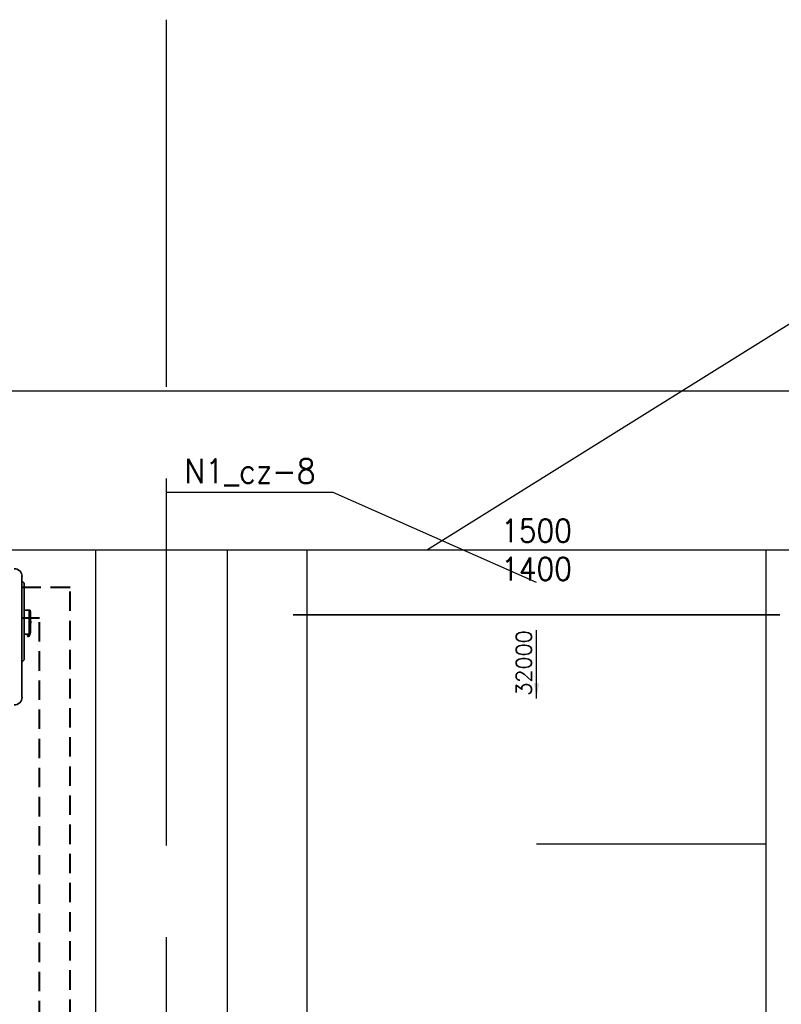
# Model space of a CAD drawing. Header units: millimetres. Extents: x -56303 to -45239, y -20463 to -4540.
# Tile 140 of 256: x -51670 to -51421, y -16006 to -15684. Entities that reach past the tile are written whole.
import ezdxf

# ---------------------------------------------------------------- set-up
doc = ezdxf.new("R2010")
doc.units = ezdxf.units.MM
doc.linetypes.add('ACAD_ISO02W100', pattern=[15, 12, -3])
doc.linetypes.add('DASHED2', pattern=[9.525, 6.35, -3.175])
for name, color, linetype in [('_HVAC_opis', 3, 'Continuous'), ('_HVAC_podkład', 8, 'Continuous'), ('FLUID-N1_cz', 7, 'Continuous'), ('FLUID-N1_cz-50-ARRDU', 7, 'Continuous'), ('FLUID-N1_cz-75-DIM', 7, 'Continuous'), ('FLUID-N1_cz-80-NUM', 7, 'Continuous')]:
    doc.layers.add(name, color=color, linetype=linetype)
for name, color, linetype, lineweight in [('_HVAC_urzadzenia', 220, 'Continuous', 35), ('HVAC_freon gaz', 180, 'DASHED2', 40), ('HVAC_freon_ciecz', 10, 'DASHED2', 40)]:
    doc.layers.add(name, color=color, linetype=linetype, lineweight=lineweight)
doc.styles.add('FDBES', font='simplex.shx')
doc.styles.add('OPIS1', font='ROMANS.SHX', dxfattribs={"width": 0.9})
doc.dimstyles.new('FDBES', dxfattribs={"dimscale": 50, "dimtxt": 4, "dimasz": 2.5, "dimexe": 0.8, "dimexo": 2, "dimgap": 1, "dimtad": 1, "dimdsep": 46, "dimtxsty": 'FDBES', "dimcen": 2.5, "dimclrd": 4, "dimclre": 5, "dimadec": 0, "dimazin": 0, "dimtfac": 1, "dimtmove": 0, "dimatfit": 3, "dimfxl": 1, "dimarcsym": 0})
doc.dimstyles.new('wymiar', dxfattribs={"dimtxt": 8, "dimasz": 5, "dimexe": 0.1, "dimexo": 0.1, "dimgap": 1, "dimtad": 1, "dimdec": 0, "dimlfac": 10, "dimdsep": 46, "dimtxsty": 'OPIS1', "dimblk": 'OBLIQUE', "dimcen": 10, "dimclrd": 256, "dimclre": 256, "dimadec": 0, "dimazin": 0, "dimtfac": 1, "dimtdec": 0, "dimtmove": 0, "dimatfit": 3, "dimfxl": 1, "dimarcsym": 0})

# ---------------------------------------------------------------- blocks, each defined once
blk = doc.blocks.new('*U41')
at = {"color": 132, "linetype": 'Continuous', "lineweight": -2}
for p, q in [((-1500, -795), (-1500, 795)), ((1500, 795), (1500, -795))]:
    blk.add_line(p, q, dxfattribs=at)
at = {"color": 0, "linetype": 'ByBlock', "lineweight": -2}
for p, q in [((-1500, 750), (1500, 750)), ((-1500, -750), (1500, -750))]:
    blk.add_line(p, q, dxfattribs=at)
at = {"color": 7, "linetype": 'Continuous'}
for p, q in [((0, 750), (0, 0)), ((-750, -750), (-750, 0)), ((750, -750), (750, 0))]:
    blk.add_line(p, q, dxfattribs=at)
blk = doc.blocks.new('*U67')
at = {"color": 132, "linetype": 'Continuous', "lineweight": -2}
for p, q in [((-106.5, -795), (-106.5, 795)), ((106.5, 795), (106.5, -795))]:
    blk.add_line(p, q, dxfattribs=at)
at = {"color": 0, "linetype": 'ByBlock', "lineweight": -2}
for p, q in [((-106.5, 750), (106.5, 750)), ((-106.5, -750), (106.5, -750))]:
    blk.add_line(p, q, dxfattribs=at)
blk = doc.blocks.new('A$C41852E73')
at = {"linetype": 'Continuous'}
for p, q in [((125.81, 49.15), (125.81, 9.7)), ((126.4, 47.05), (125.87, 47.58)), ((126.55, 46.7), (126.55, 42.68)), ((126.55, 42.68), (126.55, 26.13)), ((126.57, 38.11), (128.14, 38.15)), ((128.14, 38.15), (128.14, 38.07)), ((128.19, 38.07), (128.14, 38.07)), ((128.14, 31.24), (128.14, 37.21)), ((128.19, 38.15), (128.42, 38.15)), ((128.19, 37.21), (128.19, 38.15)), ((128.19, 37.21), (128.19, 31.24)), ((128.44, 31.24), (128.44, 37.21)), ((128.54, 34.57), (128.68, 34.57)), ((128.54, 34.23), (128.68, 34.23)), ((128.68, 33.89), (128.54, 33.89)), ((128.74, 34.55), (128.74, 34.55)), ((128.74, 33.92), (128.74, 34.55)), ((128.74, 33.91), (128.74, 33.91)), ((128.14, 30.3), (126.57, 30.34)), ((127.57, 30.26), (127.57, 30.29)), ((127.57, 29.89), (127.57, 30.26)), ((127.6, 30.32), (127.6, 30.32)), ((127.61, 30.26), (127.61, 29.89)), ((127.61, 29.89), (127.61, 29.89)), ((127.93, 30.28), (127.93, 29.89)), ((128.14, 31.24), (128.14, 30.3)), ((128.19, 30.39), (128.14, 30.39)), ((128.19, 30.3), (128.19, 31.24)), ((128.42, 30.31), (128.19, 30.3)), ((128.23, 29.89), (128.29, 29.89)), ((126.55, 26.13), (126.55, 22.11)), ((126.4, 21.76), (125.87, 21.23))]:
    blk.add_line(p, q, dxfattribs=at)
at = {"linetype": 'Continuous', "extrusion": (0, 0, -1)}
for centre, radius, start, end in [((-123.27, 49.15), 2.55, 90, 180), ((-126.58, 38.08), 0.03, 0, 88.5), ((-128.82, 33.86), 0.0998, 34.5298, 36.8699), ((-126.58, 30.37), 0.03, 271.5, 0), ((-127.54, 30.29), 0.03, 91.5, 180), ((-127.57, 30.29), 0.03, 91.5, 95), ((-127.93, 29.89), 0.359, 180, 340.9168), ((-127.64, 29.78), 0.0499, 340.9168, 47.8148), ((-128.4, 30.33), 0.0499, 200.7433, 219.4127), ((-126.05, 22.11), 0.499, 180, 225), ((-123.27, 9.7), 2.55, 180, 270)]:
    blk.add_arc(centre, radius, start, end, dxfattribs=at)
at = {"linetype": 'Continuous'}
for centre, radius, start, end in [((126.17, 47.88), 0.419, 212.9344, 225), ((126.05, 46.7), 0.499, 0, 45), ((127.99, 29.74), 0.2, 288.73, 292.5824), ((126.17, 20.93), 0.419, 135, 147.0656)]:
    blk.add_arc(centre, radius, start, end, dxfattribs=at)
for centre, major_axis, ratio, start_param, end_param in [((128.7, 34.52), (0, 0.0499), 0.999988, 5.357462, 6.283361), ((128.7, 33.94), (0, 0.0499), 0.999971, 3.14112, 4.114821), ((127.93, 29.89), (0.36, 0.002), 0.999744, 3.136887, 3.147275), ((127.58, 30.29), (0.0008, 0.0299), 1, 4.974552, 6.282945)]:
    blk.add_ellipse(centre, major_axis=major_axis, ratio=ratio, start_param=start_param, end_param=end_param, dxfattribs=at)
for points, degree in [([(128.45, 38.13), (128.45, 38.14), (128.44, 38.15), (128.42, 38.15)], 3), ([(128.45, 37.21), (128.45, 37.21), (128.44, 37.21), (128.42, 37.21)], 3), ([(128.52, 37.85), (128.5, 37.94), (128.48, 38.03), (128.45, 38.13)], 3), ([(128.45, 38.13), (128.45, 38.13), (128.45, 38.13), (128.45, 38.12)], 3), ([(128.54, 37.21), (128.54, 37.21), (128.51, 37.21), (128.45, 37.21)], 3), ([(128.54, 37.55), (128.54, 37.57), (128.54, 37.59), (128.54, 37.61)], 3), ([(128.54, 37.21), (128.54, 31.24)], 1), ([(128.14, 30.29), (128.15, 30.15), (128.29, 30.03), (128.29, 29.89)], 3), ([(128.19, 30.14), (128.19, 30.2), (128.19, 30.25), (128.19, 30.3)], 3), ([(128.44, 30.3), (128.38, 30.23), (128.35, 30.15), (128.33, 30.07)], 3), ([(128.45, 31.24), (128.45, 31.24), (128.44, 31.24), (128.42, 31.24)], 3), ([(128.45, 30.33), (128.45, 30.32), (128.44, 30.31), (128.42, 30.31)], 3), ([(128.44, 30.31), (128.44, 30.31), (128.43, 30.31), (128.42, 30.31)], 3), ([(128.44, 30.31), (128.45, 30.32), (128.45, 30.32), (128.45, 30.33)], 3), ([(128.54, 31.24), (128.54, 31.24), (128.51, 31.24), (128.45, 31.24)], 3), ([(128.45, 30.33), (128.47, 30.41), (128.49, 30.48), (128.51, 30.56)], 3), ([(128.45, 30.35), (128.45, 30.34), (128.45, 30.33), (128.45, 30.33)], 3), ([(128.45, 30.33), (128.45, 30.33), (128.45, 30.33), (128.45, 30.33)], 3), ([(128.54, 30.85), (128.54, 30.87), (128.54, 30.88), (128.54, 30.9)], 3)]:
    blk.add_open_spline(points, degree=degree, dxfattribs=at)
for points, degree, knots in [([(128.44, 37.21), (128.44, 37.3), (128.44, 37.39), (128.44, 37.62), (128.44, 37.76), (128.44, 37.99), (128.44, 38.07), (128.44, 38.12), (128.44, 38.13), (128.44, 38.14)], 3, [0, 0, 0, 0, 0.194833, 0.194833, 0.54886, 0.54886, 0.902887, 0.902887, 1, 1, 1, 1]), ([(128.54, 37.61), (128.54, 37.62), (128.54, 37.66), (128.53, 37.72), (128.53, 37.79), (128.51, 37.86), (128.5, 37.94), (128.48, 38.02), (128.46, 38.08), (128.45, 38.11)], 3, [0, 0, 0, 0, 0.102586, 0.230742, 0.38492, 0.517726, 0.66566, 0.829796, 1, 1, 1, 1]), ([(128.54, 37.55), (128.54, 37.55), (128.54, 37.53), (128.54, 37.5), (128.54, 37.4), (128.54, 37.34), (128.54, 37.28), (128.54, 37.21)], 2, [0, 0, 0, 0.25, 0.25, 0.5, 0.75, 0.75, 1, 1, 1]), ([(128.68, 34.57), (128.68, 34.57), (128.69, 34.57), (128.7, 34.57), (128.7, 34.57), (128.7, 34.57)], 3, [0, 0, 0, 0, 0.502921, 0.502921, 1, 1, 1, 1]), ([(128.7, 33.89), (128.7, 33.89), (128.7, 33.89), (128.69, 33.89), (128.68, 33.89), (128.68, 33.89)], 3, [0, 0, 0, 0, 0.230023, 0.230023, 1, 1, 1, 1]), ([(128.72, 34.23), (128.72, 34.29), (128.73, 34.34), (128.73, 34.44), (128.72, 34.49), (128.72, 34.53)], 3, [0, 0, 0, 0, 0.55006, 0.55006, 1, 1, 1, 1]), ([(128.72, 33.92), (128.72, 33.97), (128.73, 34.02), (128.73, 34.12), (128.72, 34.17), (128.72, 34.22)], 3, [0, 0, 0, 0, 0.471231, 0.471231, 1, 1, 1, 1]), ([(127.58, 30.32), (127.58, 30.32), (127.58, 30.32), (127.58, 30.32), (127.57, 30.32), (127.57, 30.32)], 3, [0, 0, 0, 0, 0.218109, 0.218109, 1, 1, 1, 1]), ([(127.58, 30.32), (127.58, 30.32), (127.58, 30.32), (127.58, 30.32), (127.58, 30.32), (127.58, 30.32), (127.58, 30.32), (127.57, 30.32), (127.57, 30.32), (127.57, 30.32)], 3, [0, 0, 0, 0, 0.429932, 0.429932, 0.514787, 0.514787, 0.850395, 0.850395, 1, 1, 1, 1]), ([(127.59, 29.77), (127.59, 29.77), (127.59, 29.77), (127.59, 29.78), (127.59, 29.78), (127.58, 29.8), (127.58, 29.81), (127.58, 29.83), (127.58, 29.84), (127.57, 29.87), (127.57, 29.87), (127.57, 29.88)], 3, [0, 0, 0, 0, 0.200338, 0.200338, 0.406996, 0.406996, 0.629167, 0.629167, 0.857744, 0.857744, 1, 1, 1, 1]), ([(127.61, 29.89), (127.61, 29.88), (127.61, 29.88), (127.61, 29.86), (127.61, 29.84), (127.61, 29.83), (127.61, 29.82), (127.61, 29.81), (127.6, 29.81), (127.6, 29.81)], 3, [0, 0, 0, 0, 0.010827, 0.21601, 0.418979, 0.618966, 0.782998, 0.925075, 1, 1, 1, 1]), ([(127.61, 30.29), (127.61, 30.29), (127.61, 30.28), (127.61, 30.27), (127.61, 30.26), (127.61, 30.26)], 3, [0, 0, 0, 0, 0.283992, 0.793805, 1, 1, 1, 1]), ([(127.93, 30.28), (127.93, 30.28), (127.93, 30.28), (127.93, 30.28), (127.93, 30.28), (127.93, 30.29), (127.93, 30.29), (127.93, 30.3), (127.93, 30.3), (127.93, 30.3), (127.93, 30.31), (127.93, 30.31), (127.93, 30.31), (127.93, 30.31)], 3, [0, 0, 0, 0, 0.023258, 0.023258, 0.140412, 0.140412, 0.355459, 0.355459, 0.570337, 0.570337, 0.785167, 0.785167, 1, 1, 1, 1]), ([(128.23, 29.89), (128.22, 29.89), (128.21, 29.89), (128.19, 29.89), (128.18, 29.89), (128.15, 29.89), (128.14, 29.89), (128.13, 29.89), (128.12, 29.89), (128.09, 29.89), (128.07, 29.89), (128.04, 29.89), (128.03, 29.89), (128.01, 29.89), (128, 29.89), (127.97, 29.89), (127.95, 29.89), (127.93, 29.89)], 3, [0, 0, 0, 0, 0.086708, 0.086708, 0.269432, 0.269432, 0.360794, 0.360794, 0.452157, 0.452157, 0.634881, 0.634881, 0.726243, 0.726243, 0.817605, 0.817605, 1, 1, 1, 1]), ([(128.14, 30.3), (128.14, 30.3), (128.14, 30.3), (128.14, 30.3), (128.14, 30.3), (128.14, 30.29), (128.14, 30.29), (128.14, 30.29), (128.14, 30.29), (128.14, 30.29), (128.14, 30.29), (128.14, 30.29), (128.14, 30.29), (128.14, 30.29), (128.14, 30.29), (128.14, 30.29), (128.14, 30.29), (128.14, 30.29), (128.14, 30.29), (128.14, 30.29), (128.14, 30.29), (128.14, 30.29), (128.14, 30.29), (128.14, 30.29), (128.14, 30.29), (128.14, 30.29), (128.14, 30.29), (128.14, 30.29), (128.14, 30.29), (128.14, 30.29), (128.14, 30.29), (128.14, 30.29), (128.14, 30.29), (128.14, 30.29), (128.14, 30.29), (128.14, 30.29)], 3, [0, 0, 0, 0, 0.339585, 0.339585, 0.564952, 0.564952, 0.713812, 0.713812, 0.811847, 0.811847, 0.876294, 0.876294, 0.918617, 0.918617, 0.946398, 0.946398, 0.964637, 0.964637, 0.976621, 0.976621, 0.984509, 0.984509, 0.989719, 0.989719, 0.993179, 0.993179, 0.995499, 0.995499, 0.997552, 0.997552, 0.998521, 0.998521, 0.99951, 0.99951, 1, 1, 1, 1]), ([(128.33, 30.07), (128.33, 30.04), (128.32, 30.01), (128.3, 29.92), (128.29, 29.87), (128.28, 29.81)], 3, [0, 0, 0, 0, 0.378733, 0.378733, 1, 1, 1, 1]), ([(128.44, 31.24), (128.44, 31.16), (128.44, 31.07), (128.44, 30.84), (128.44, 30.7), (128.44, 30.47), (128.44, 30.39), (128.44, 30.33), (128.44, 30.33), (128.44, 30.32)], 3, [0, 0, 0, 0, 0.194833, 0.194833, 0.54886, 0.54886, 0.902887, 0.902887, 1, 1, 1, 1]), ([(128.45, 30.35), (128.46, 30.38), (128.48, 30.43), (128.49, 30.5), (128.51, 30.56), (128.52, 30.62), (128.53, 30.67), (128.53, 30.72), (128.54, 30.78), (128.54, 30.83), (128.54, 30.85)], 3, [0, 0, 0, 0, 0.160185, 0.303035, 0.418084, 0.508085, 0.604318, 0.720307, 0.854244, 1, 1, 1, 1]), ([(128.54, 31.24), (128.54, 31.18), (128.54, 31.12), (128.54, 31.05), (128.54, 30.95), (128.54, 30.93), (128.54, 30.9), (128.54, 30.9)], 2, [0, 0, 0, 0.25, 0.25, 0.5, 0.75, 0.75, 1, 1, 1])]:
    blk.add_open_spline(points, degree=degree, knots=knots, dxfattribs=at)
blk = doc.blocks.new('_Oblique')
at = {"color": 0, "linetype": 'ByBlock', "lineweight": -2}
blk.add_line((-0.5, -0.5), (0.5, 0.5), dxfattribs=at)

msp = doc.modelspace()

# ---------------------------------------------------------------- linework, layer by layer
at = {"layer": '_HVAC_opis'}
msp.add_line((-51416.4, -15781.62), (-51537.08, -15856.93), dxfattribs=at)
at = {"layer": '_HVAC_podkład', "linetype": 'ACAD_ISO02W100', "ltscale": 10}
msp.add_line((-51622.44, -15683.63), (-51622.44, -20436.8), dxfattribs=at)
at = {"layer": '_HVAC_podkład'}
for p, q in [((-52027.44, -15804.93), (-51284.44, -15804.93)), ((-51975.44, -15856.93), (-51336.44, -15856.93)), ((-51645.44, -16106.93), (-51645.44, -15856.93)), ((-51602.44, -16106.93), (-51602.44, -15856.93))]:
    msp.add_line(p, q, dxfattribs=at)
at = {"layer": 'FLUID-N1_cz-80-NUM', "color": 3}
msp.add_line((-51567.87, -15838.26), (-51622.27, -15838.26), dxfattribs=at)
at = {"layer": 'HVAC_freon gaz'}
msp.add_lwpolyline([(-49382.52, -18576.13), (-49382.52, -18608.8), (-49763.11, -18608.8), (-49763.11, -18432.85), (-49916.35, -18432.85), (-49916.35, -17712.8), (-49866.91, -17712.8), (-49866.91, -17388.69), (-49916.35, -17388.69), (-49916.35, -16423.14), (-50449.32, -16423.14), (-50970.48, -16423.14), (-50970.48, -16191.74), (-51663.88, -16191.74), (-51663.88, -15879.28), (-51669.58, -15879.28)], dxfattribs=at)
at = {"layer": 'HVAC_freon_ciecz'}
msp.add_lwpolyline([(-49392.52, -18576.13), (-49392.52, -18598.8), (-49753.11, -18598.8), (-49753.11, -18422.85), (-49906.35, -18422.85), (-49906.35, -17722.8), (-49856.91, -17722.8), (-49856.91, -17378.69), (-49906.35, -17378.69), (-49906.35, -16413.14), (-50449.32, -16413.14), (-50960.48, -16413.14), (-50960.48, -16181.74), (-51653.88, -16181.74), (-51653.88, -15869.28), (-51669.58, -15869.28)], dxfattribs=at)

# ---------------------------------------------------------------- block references
at = {"layer": '_HVAC_urzadzenia'}
msp.add_blockref('A$C41852E73', (-51795.39, -15914.82), dxfattribs=at)
at = {"layer": 'FLUID-N1_cz', "color": 132, "linetype": 'Continuous', "xscale": 0.1000000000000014, "yscale": 0.1000000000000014, "zscale": 0.1, "rotation": 90}
for name, p in [('*U67', (-51501.44, -15867.58)), ('*U41', (-51501.44, -16028.23))]:
    msp.add_blockref(name, p, dxfattribs=at)

# ---------------------------------------------------------------- texts
at = {"layer": 'FLUID-N1_cz-50-ARRDU', "color": 3, "insert": (-51501.44, -15883.23, -1150), "char_height": 5, "attachment_point": 6, "rotation": 90, "style": 'FDBES'}
msp.add_mtext('32000\\P ', dxfattribs=at)
at = {"layer": 'FLUID-N1_cz-75-DIM', "color": 61, "insert": (-51501.44, -15856.93), "char_height": 7.5, "attachment_point": 5, "style": 'OPIS1'}
msp.add_mtext('1500\\P1400', dxfattribs=at)
msp.add_mtext('1500\\P1400', dxfattribs=at)
at = {"layer": 'FLUID-N1_cz-80-NUM', "color": 6, "insert": (-51595.07, -15838.26), "char_height": 8, "attachment_point": 5, "style": 'OPIS1'}
msp.add_mtext('N1_cz-8\\P ', dxfattribs=at)

# ---------------------------------------------------------------- leaders
at = {"layer": 'FLUID-N1_cz-50-ARRDU'}
msp.add_leader([(-51501.44, -15905.61, -1150), (-51501.44, -15883.23, -1150)], dimstyle='FDBES', override={"dimscale": 2, "dimclrd": 3}, dxfattribs=at)
at = {"layer": 'FLUID-N1_cz-80-NUM'}
msp.add_leader([(-51501.44, -15867.58), (-51567.87, -15838.26)], dimstyle='wymiar', override={"dimscale": 0.1, "dimclrd": 3, "dimclre": 3}, dxfattribs=at)

doc.saveas('drawing.dxf')
